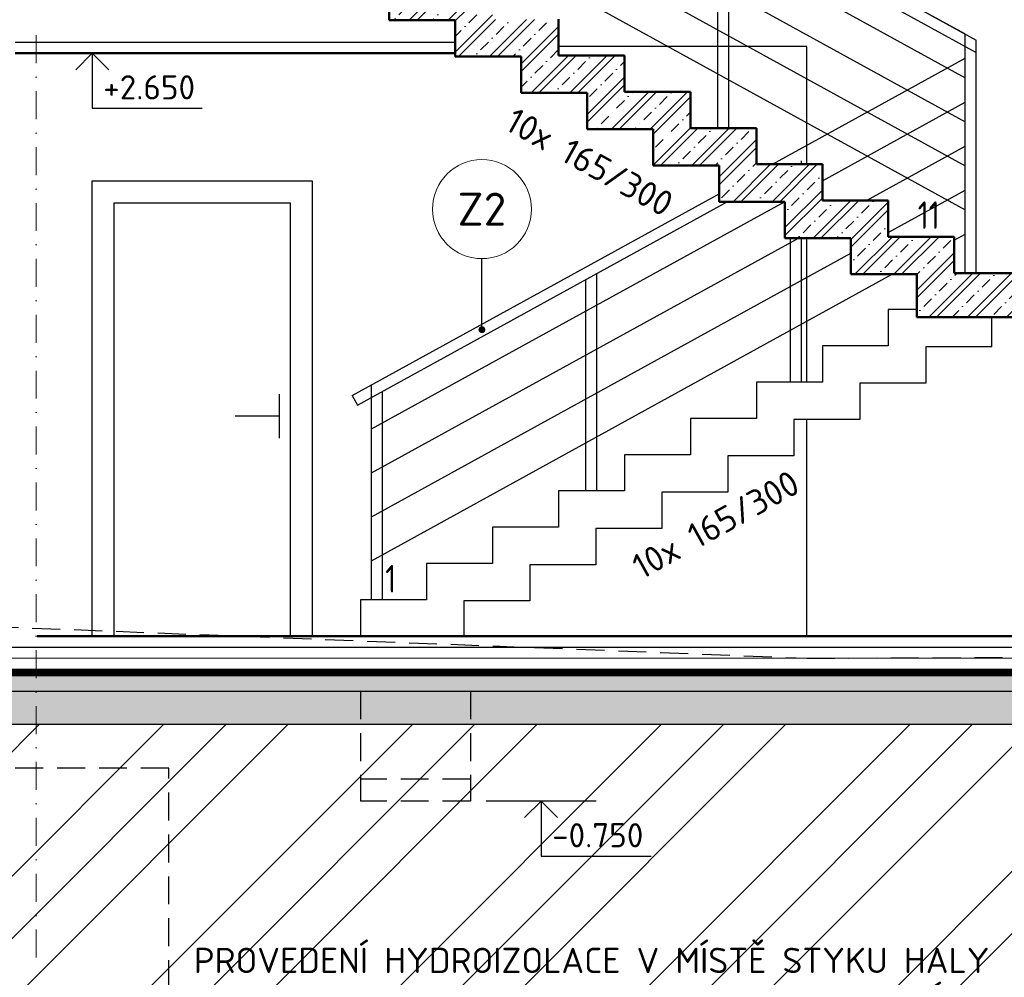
# Model space of a CAD drawing. Header units: millimetres. Extents: x -118752 to 407724, y -73278 to 155058.
# Tile 234 of 256: x 129338 to 133815, y 109610 to 113963. Entities that reach past the tile are written whole.
import ezdxf
from ezdxf.enums import TextEntityAlignment as Align

# ---------------------------------------------------------------- set-up
doc = ezdxf.new("R2010")
doc.units = ezdxf.units.MM
doc.header["$LTSCALE"] = 10
for name, pattern in [('DASHDOT', [25.4, 12.7, -6.35, 0, -6.35]), ('DASHED', [19.05, 12.7, -6.35]), ('IZOLACE_VODOTESNA_0.5', [30, 15, -15])]:
    doc.linetypes.add(name, pattern=pattern)
for name, color, linetype, lineweight in [('CKBUBLINY', 1, 'Continuous', 18), ('CKBUBLINY_POPIS', 3, 'Continuous', 25), ('CKIZOLACE', 1, 'Continuous', 18), ('CKKOTY', 3, 'Continuous', 25), ('CKKOTY_VYS', 3, 'Continuous', 25), ('CKRASTR', 7, 'DASHDOT', 15), ('CKSCHODY_POHLED', 7, 'Continuous', 25), ('CKSCHODY_REZ', 6, 'Continuous', 50), ('CKSTENY_PODROVINOU', 7, 'Continuous', 25), ('CKSTENY_REZ', 6, 'Continuous', 50), ('CKTABULKY', 7, 'Continuous', 25), ('CKTEXTY_MALE', 3, 'Continuous', 18), ('pohledy', 7, 'Continuous', 25), ('srafy', 7, 'Continuous', 18)]:
    doc.layers.add(name, color=color, linetype=linetype, lineweight=lineweight)
doc.styles.get("Standard").update_dxf_attribs({"font": 'isocpeur.ttf'})
doc.linetypes.add('IZOLACE_TEPELNA_U', pattern='A,0.00254,-2.54,[216,CADKON.SHX,S=2.54,R=0,X=-2.54,Y=0],-15.24,[216,CADKON.SHX,S=2.54,R=180,X=2.54,Y=0],-2.54', length=20.32254)
doc.dimstyles.new('CADKON', dxfattribs={"dimscale": 50, "dimtxt": 2.2, "dimasz": 2.5, "dimexe": 1.8, "dimexo": 5, "dimgap": 0.6, "dimtad": 1, "dimrnd": 1, "dimtxsty": 'Standard', "dimblk1": 'OBLIQUE', "dimblk2": 'OBLIQUE', "dimsah": 1, "dimcen": 2.5, "dimadec": 1, "dimazin": 2, "dimtfac": 1, "dimtdec": 4, "dimtix": 1, "dimtmove": 2, "dimatfit": 3, "dimldrblk": 'OPEN30', "dimfxl": 5, "dimfxlon": 1, "dimtolj": 1, "dimarcsym": 0})
doc.dimstyles.new('CADKON$7', dxfattribs={"dimscale": 100, "dimtxt": 2.5, "dimasz": 2.5, "dimexe": 1.8, "dimexo": 5, "dimgap": 0.6, "dimtad": 1, "dimrnd": 1, "dimtxsty": 'Standard', "dimblk1": 'OBLIQUE', "dimblk2": 'OBLIQUE', "dimsah": 1, "dimcen": 2.5, "dimadec": 1, "dimazin": 2, "dimtfac": 1, "dimtdec": 4, "dimtix": 1, "dimtmove": 0, "dimatfit": 3, "dimldrblk": 'DOTSMALL', "dimfxl": 5, "dimfxlon": 1, "dimtfill": 1, "dimtolj": 1, "dimarcsym": 0})

# ---------------------------------------------------------------- blocks, each defined once
blk = doc.blocks.new('_OBLIQUE')
at = {"color": 0, "linetype": 'ByBlock'}
blk.add_line((-0.5, -0.5), (0.5, 0.5), dxfattribs=at)
blk = doc.blocks.new('*D8286')
at = {"layer": 'CKKOTY', "color": 0, "lineweight": -2}
for p, q in [((128757.5, 111160.3), (128417.5, 111160.3)), ((128507.5, 111160.3), (128507.5, 110760.3)), ((128757.5, 110760.3), (128417.5, 110760.3))]:
    blk.add_line(p, q, dxfattribs=at)
at = {"layer": 'Defpoints', "color": 0}
for p in [(129317.8, 111160.3), (128507.5, 110760.3), (129412.8, 110760.3)]:
    blk.add_point(p, dxfattribs=at)
at = {"layer": 'CKKOTY', "color": 0, "lineweight": -2, "xscale": 125, "yscale": 125, "zscale": 125}
for p, rotation in [((128507.5, 111160.3), 90), ((128507.5, 110760.3), 270)]:
    blk.add_blockref('_OBLIQUE', p, dxfattribs=dict(at, rotation=rotation))
at = {"layer": 'CKKOTY', "color": 0, "insert": (128346.5, 110869), "char_height": 110, "attachment_point": 5, "rotation": 90}
blk.add_mtext('\\A1;400', dxfattribs=at)
blk = doc.blocks.new('_Open90')
at = {"color": 0, "lineweight": -2}
for p, q in [((-0.5, 0.5), (0, 0)), ((0, 0), (-1, 0)), ((0, 0), (-0.5, -0.5))]:
    blk.add_line(p, q, dxfattribs=at)
blk = doc.blocks.new('*U3236')
at = {"color": 0, "linetype": 'ByBlock', "lineweight": -2}
blk.add_lwpolyline([(-1.5, -1.5), (0, 0), (1.5, -1.5), (0, 0), (0, -5), (10, -5)], dxfattribs=at)
blk = doc.blocks.new('*U9265')
at = {"color": 0, "linetype": 'ByBlock', "lineweight": -2}
blk.add_lwpolyline([(-1.5, -1.5), (0, 0), (1.5, -1.5), (0, 0), (0, -5), (10, -5)], dxfattribs=at)
blk = doc.blocks.new('CK_BUBBLE_1_0_0')
at = {"color": 0, "linetype": 'ByBlock', "lineweight": -2}
blk.add_circle((0, 0), 1, dxfattribs=at)

msp = doc.modelspace()

# ---------------------------------------------------------------- hatches: boundary and pattern name
at = {"layer": 'srafy'}
h = msp.add_hatch(dxfattribs=at)
h.set_pattern_fill('BETON-ZELEZOBETON', color=256, scale=25, style=0)
h.set_pattern_definition([(45, (0, -1.36), (-88.38835, 88.38835), []), (45, (35.36, -1.36), (-88.38835, 88.38835), []), (45, (106.07, -1.36), (-53.03301, 123.74369), [50, -25, 0, -25])])
h.paths.add_polyline_path([(131317.845, 113958.975), (131317.845, 113888.975), (131317.845, 113838.975), (131317.845, 113793.975), (131617.845, 113793.975), (131617.845, 113738.975), (131617.845, 113628.975), (131917.845, 113628.975), (131917.845, 113463.975), (132017.845, 113463.975), (132117.845, 113463.975), (132217.845, 113463.975), (132217.845, 113298.975), (132517.845, 113298.975), (132517.845, 113170.475), (132517.845, 113133.975), (132815.118, 113133.975), (132817.845, 113133.975), (132817.845, 112968.975), (132878.754, 112968.975), (132917.845, 112968.975), (133117.845, 112968.975), (133117.845, 112900.475), (133117.845, 112803.975), (133306.027, 112803.975), (133417.845, 112803.975), (133417.845, 112643.975), (133417.845, 112608.975), (133757.845, 112608.975), (135087.845, 112608.975), (135162.845, 112608.975), (135262.845, 112608.975), (135262.845, 112808.975), (135162.845, 112808.975), (135087.845, 112808.975), (133637.845, 112808.975), (133587.845, 112808.975), (133587.845, 112958.975), (133587.845, 112973.975), (133287.845, 112973.975), (133287.845, 112993.975), (133287.845, 113138.975), (133187.845, 113138.975), (132987.845, 113138.975), (132987.845, 113228.975), (132987.845, 113303.975), (132917.845, 113303.975), (132817.845, 113303.975), (132760.572, 113303.975), (132687.845, 113303.975), (132687.845, 113468.975), (132387.845, 113468.975), (132387.845, 113633.975), (132117.845, 113633.975), (132087.845, 113633.975), (132087.845, 113798.975), (132017.845, 113798.975), (131787.845, 113798.975), (131787.845, 113838.975), (131787.845, 113963.975), (131487.845, 113963.975), (131487.845, 114128.975), (131187.845, 114128.975), (131187.845, 114293.975), (130887.845, 114293.975), (130887.845, 114458.975), (130837.845, 114458.975), (130417.845, 114458.975), (130287.845, 114458.975), (130287.845, 114368.975), (130287.845, 114268.975), (130487.845, 114268.975), (130717.845, 114268.975), (130717.845, 114123.975), (131017.845, 114123.975), (131017.845, 114038.975), (131017.845, 113958.975)])
h.paths.add_polyline_path([(134359.875, 112444.975), (134359.875, 112972.975), (134689.875, 112972.975), (134689.875, 112444.975)], flags=24)
h = msp.add_hatch(dxfattribs=at)
h.set_pattern_fill('AR-CONC', color=256, style=0)
h.set_pattern_definition([(50, (0, 0), (182.18467, -15.93909), [19.05, -209.55]), (355, (0, 0), (-35.24283, 191.05664), [15.24, -167.64]), (100.451, (15.18, -1.33), (146.9425, 175.11669), [16.19, -178.09]), (46.1842, (0, 50.8), (271.07904, -42.04233), [28.575, -314.325]), (96.6356, (22.6, 47.3), (237.40423, 247.42556), [24.285, -267.135]), (351.184, (0, 50.8), (237.4046, 247.4251), [22.86, -251.46]), (21, (25.4, 38.1), (151.61488, -102.26552), [19.05, -209.55]), (326, (25.4, 38.1), (61.80203, 184.18797), [15.24, -167.64]), (71.4514, (38.03, 29.58), (213.41649, 81.92286), [16.19, -178.09]), (37.5, (0, 0), (3.088603, 84.55504), [0, -165.608, 0, -170.18, 0, -168.275]), (7.5, (0, 0), (66.819663, 100.180575), [0, -97.028, 0, -161.798, 0, -64.135]), (-32.5, (-56.64, 0), (135.590595, -5.728744), [0, -63.5, 0, -198.12, 0, -262.89]), (-42.5, (-82.04, 0), (148.12918, 25.42649), [0, -82.55, 0, -131.572, 0, -186.69])])
h.paths.add_polyline_path([(131387.845, 110760.331), (135262.845, 110760.331), (135262.845, 110910.331), (131387.845, 110910.331)])
h.paths.add_polyline_path([(131387.845, 110760.331), (131387.845, 110910.331), (130887.845, 110910.331), (130887.845, 110760.331)])
h.paths.add_polyline_path([(130887.845, 110760.331), (130887.845, 110910.331), (124957.345, 110910.331), (124957.345, 110760.331)])
h.paths.add_polyline_path([(128172.468, 110685.331), (128172.468, 111235.331), (128502.468, 111235.331), (128502.468, 110685.331)], flags=24)
at = {"layer": 'srafy', "transparency": 33554687}
h = msp.add_hatch(dxfattribs=at)
h.set_pattern_fill('ZEM_PUVODNI', color=256, scale=200, style=0)
h.set_pattern_definition([(45, (0, 0), (-565.6854, 565.6854), []), (45, (282.84, 0), (-565.6854, 565.6854), []), (45, (565.7, 0), (-565.6854, 565.6854), [])])
h.paths.add_polyline_path([(135112.845, 109560.331), (135712.845, 109560.331), (136012.845, 109560.331), (136012.845, 109960.331), (135939.941, 109960.331), (135939.941, 110210.331), (136012.845, 110210.331), (136012.845, 110560.331), (135662.845, 110560.331), (135662.845, 110360.331), (135662.845, 110210.331), (135633.678, 110210.331), (135612.845, 109960.331), (135412.845, 109960.331), (135212.845, 109960.331), (135162.845, 110560.331), (134916.103, 110560.331), (134812.845, 110419.522), (134812.845, 109560.331)])
h.paths.add_polyline_path([(135262.845, 110210.331), (135262.845, 110360.331), (135262.845, 110760.331), (135062.766, 110760.331), (134916.103, 110560.331), (135162.845, 110560.331), (135212.845, 109960.331), (135412.845, 109960.331), (135412.845, 110210.331)])
h.paths.add_polyline_path([(135412.845, 110210.331), (135412.845, 109960.331), (135612.845, 109960.331), (135633.678, 110210.331)])
h.paths.add_polyline_path([(135112.845, 108860.292), (135712.845, 108860.292), (135712.845, 109560.331), (135112.845, 109560.331)])
h.paths.add_polyline_path([(134812.845, 109560.331), (134812.845, 110419.522), (134812.845, 110560.331), (134916.103, 110560.331), (135062.766, 110760.331), (131387.845, 110760.331), (131387.845, 110510.331), (131387.845, 110410.331), (130887.845, 110410.331), (130887.845, 110510.331), (130887.845, 110760.331), (129412.845, 110760.331), (129412.845, 110560.331), (130016.095, 110560.331), (130016.095, 109560.331), (129712.845, 109560.331), (129712.845, 108860.292), (135112.845, 108860.292), (135112.845, 109560.331)])
h.paths.add_polyline_path([(131387.845, 110760.331), (130887.845, 110760.331), (130887.845, 110510.331), (131387.845, 110510.331)])
h.paths.add_polyline_path([(131387.845, 110410.331), (131387.845, 110510.331), (130887.845, 110510.331), (130887.845, 110410.331)])
h.paths.add_polyline_path([(129712.845, 109560.331), (130016.095, 109560.331), (130016.095, 110560.331), (129412.845, 110560.331), (128816.095, 110560.331), (128816.095, 109560.331), (129112.845, 109560.331)])
h.paths.add_polyline_path([(129112.845, 108860.292), (129712.845, 108860.292), (129712.845, 109560.331), (129112.845, 109560.331)])
h.paths.add_polyline_path([(128816.095, 109560.331), (128816.095, 110560.331), (129412.845, 110560.331), (129412.845, 110760.331), (126744.594, 110760.331), (126357.345, 110760.331), (126157.345, 110560.331), (126016.095, 110419.081), (126016.095, 109560.331), (125712.845, 109560.331), (125712.845, 108860.292), (129112.845, 108860.292), (129112.845, 109560.331)])
h.paths.add_polyline_path([(125712.845, 109560.331), (126016.095, 109560.331), (126016.095, 110419.081), (125957.345, 110360.331), (125499.12, 110360.331), (125412.845, 110360.331), (124957.345, 110360.331), (124957.345, 110560.331), (124816.095, 110560.331), (124816.095, 109560.331), (125112.845, 109560.331)])
h.paths.add_polyline_path([(125712.845, 109560.331), (125112.845, 109560.331), (125112.845, 108860.292), (125712.845, 108860.292)])
h.paths.add_polyline_path([(124816.095, 109560.331), (124816.095, 110560.331), (124957.345, 110560.331), (124957.345, 110760.331), (124837.198, 110760.331), (123952.709, 110088), (125079.678, 108860.292), (125112.845, 108860.292), (125112.845, 109560.331)])
h.paths.add_polyline_path([(123952.709, 110088), (124837.198, 110760.331), (123335.546, 110760.331)])
h.paths.add_polyline_path([(130200.026, 109910.392), (133776.526, 109910.392), (133776.526, 109216.558), (130200.026, 109216.558)], flags=24)
h.paths.add_polyline_path([(131733.144, 110163.665), (131733.144, 110346.998), (132202.478, 110346.998), (132202.478, 110163.665)], flags=24)
h.paths.add_polyline_path([(134039.174, 109313.665), (134039.174, 109496.998), (134486.508, 109496.998), (134486.508, 109313.665)], flags=24)
h.paths.add_polyline_path([(134017.174, 110313.665), (134017.174, 110496.998), (134486.508, 110496.998), (134486.508, 110313.665)], flags=24)
h.paths.add_polyline_path([(134669.858, 110639.331), (134669.858, 110881.331), (134834.858, 110881.331), (134834.858, 110639.331)], flags=24)
h.paths.add_polyline_path([(134020.474, 110476.728), (134020.474, 110718.728), (134185.474, 110718.728), (134185.474, 110476.728)], flags=24)
h.paths.add_polyline_path([(134339.546, 110611.661), (134339.546, 110853.661), (134504.546, 110853.661), (134504.546, 110611.661)], flags=24)
h.paths.add_polyline_path([(128264.026, 110731.526), (128264.026, 111006.526), (128429.026, 111006.526), (128429.026, 110731.526)], flags=24)
h.paths.add_polyline_path([(126768.927, 110513.665), (126768.927, 110696.998), (127249.26, 110696.998), (127249.26, 110513.665)], flags=24)
h.paths.add_polyline_path([(126361.394, 110313.665), (126361.394, 110496.998), (126830.728, 110496.998), (126830.728, 110313.665)], flags=24)
h.paths.add_polyline_path([(126361.394, 109291.665), (126361.394, 109496.998), (126814.228, 109496.998), (126814.228, 109291.665)], flags=24)
h.paths.add_polyline_path([(125523.453, 110113.665), (125523.453, 110296.998), (125992.787, 110296.998), (125992.787, 110113.665)], flags=24)
h.paths.add_polyline_path([(124550.427, 110503.331), (124550.427, 110767.331), (124715.427, 110767.331), (124715.427, 110503.331)], flags=24)
h.paths.add_polyline_path([(124550.427, 110503.331), (124550.427, 110767.331), (124715.427, 110767.331), (124715.427, 110503.331)], flags=24)
h.paths.add_polyline_path([(123553.963, 110578.331), (123553.963, 110842.331), (123718.963, 110842.331), (123718.963, 110578.331)], flags=24)
at = {"layer": 'srafy', "transparency": 33554661}
h = msp.add_hatch(dxfattribs=at)
h.set_pattern_fill('BETON-PROSTY', color=256, scale=25, style=0)
h.set_pattern_definition([(45, (0, 0), (-70.71068, 70.71068), []), (45, (70.71, 0), (-35.35534, 106.06602), [50, -25, 0, -25])])
h.paths.add_polyline_path([(125412.845, 110910.331), (129412.845, 110910.331), (129412.845, 110980.331), (125412.845, 110980.331), (124957.345, 110980.331), (124957.345, 110910.331), (125052.66, 110910.331)])
h.paths.add_polyline_path([(129412.845, 110910.331), (130887.845, 110910.331), (131387.845, 110910.331), (135262.845, 110910.331), (135262.845, 110930.331), (135255.763, 110930.331), (135155.763, 110980.331), (129412.845, 110980.331)])
h.paths.add_polyline_path([(128264.026, 110731.526), (128264.026, 111006.526), (128429.026, 111006.526), (128429.026, 110731.526)], flags=24)

# ---------------------------------------------------------------- linework, layer by layer
at = {"layer": 'CKIZOLACE'}
for p, q in [((135262.845, 111010.331), (125327.345, 111010.331)), ((124957.345, 110980.331), (135155.763, 110980.331))]:
    msp.add_line(p, q, dxfattribs=at)
at = {"layer": 'CKIZOLACE', "linetype": 'IZOLACE_TEPELNA_U', "ltscale": 0.492126}
msp.add_lwpolyline([(135262.845, 111060.331), (125327.345, 111060.331)], dxfattribs=at)
at = {"layer": 'CKIZOLACE', "linetype": 'IZOLACE_VODOTESNA_0.5'}
msp.add_lwpolyline([(124957.345, 110995.331, 30, 30, 0), (135159.304, 110995.331, 30, 30, 0), (135259.304, 110945.331, 30, 30, 0), (157562.845, 110945.331, 0, 0, 0)], format="xyseb", dxfattribs=at)
at = {"layer": 'CKKOTY_VYS'}
for p, q in [((129792.845, 113810.331), (129542.845, 113810.331)), ((134197.598, 112810.331), (133697.598, 112810.331)), ((131958.811, 110410.331), (131458.811, 110410.331))]:
    msp.add_line(p, q, dxfattribs=at)
at = {"layer": 'CKRASTR'}
msp.add_line((129412.845, 109699.229), (129412.845, 113930.331), dxfattribs=at)
at = {"layer": 'CKSCHODY_POHLED'}
for p, q in [((133287.845, 112645.331), (133287.845, 112480.331)), ((133417.845, 112645.331), (133287.845, 112645.331)), ((133757.845, 112475.331), (133757.845, 112610.331)), ((133287.845, 112480.331), (132987.845, 112480.331)), ((132987.845, 112480.331), (132987.845, 112315.331)), ((133457.845, 112475.331), (133457.845, 112310.331)), ((133757.845, 112475.331), (133457.845, 112475.331)), ((132987.845, 112315.331), (132687.845, 112315.331)), ((132687.845, 112315.331), (132687.845, 112150.331)), ((133157.845, 112310.331), (133157.845, 112145.331)), ((133457.845, 112310.331), (133157.845, 112310.331)), ((132687.845, 112150.331), (132387.845, 112150.331)), ((132387.845, 112150.331), (132387.845, 111985.331)), ((132857.845, 112145.331), (132857.845, 111980.331)), ((133157.845, 112145.331), (132857.845, 112145.331)), ((132387.845, 111985.331), (132087.845, 111985.331)), ((132087.845, 111985.331), (132087.845, 111820.331)), ((132557.845, 111980.331), (132557.845, 111815.331)), ((132857.845, 111980.331), (132557.845, 111980.331)), ((132087.845, 111820.331), (131787.845, 111820.331)), ((131787.845, 111820.331), (131787.845, 111655.331)), ((132257.845, 111815.331), (132257.845, 111650.331)), ((132557.845, 111815.331), (132257.845, 111815.331)), ((131787.845, 111655.331), (131487.845, 111655.331)), ((131487.845, 111655.331), (131487.845, 111490.331)), ((132257.845, 111650.331), (131957.845, 111650.331)), ((131957.845, 111650.331), (131957.845, 111485.331)), ((131487.845, 111490.331), (131187.845, 111490.331)), ((131187.845, 111490.331), (131187.845, 111325.331)), ((131657.845, 111485.331), (131657.845, 111320.331)), ((131957.845, 111485.331), (131657.845, 111485.331)), ((131095.349, 111325.331), (130887.845, 111325.331)), ((130887.845, 111325.331), (130887.845, 111160.331)), ((131187.845, 111325.331), (131095.349, 111325.331)), ((131357.845, 111320.331), (131357.845, 111160.331)), ((131657.845, 111320.331), (131357.845, 111320.331)), ((131095.349, 111160.331), (130887.845, 111160.331))]:
    msp.add_line(p, q, dxfattribs=at)
at = {"layer": 'CKSCHODY_REZ'}
for points in [[(131017.845, 114125.331), (131017.845, 113960.331)], [(131017.845, 113960.331), (131317.845, 113960.331)], [(131317.845, 113960.331), (131317.845, 113795.331)], [(131787.845, 113965.331), (131787.845, 113800.331)], [(131317.845, 113795.331), (131617.845, 113795.331)], [(131617.845, 113795.331), (131617.845, 113630.331)], [(131787.845, 113800.331), (132087.845, 113800.331)], [(132087.845, 113800.331), (132087.845, 113635.331)], [(131617.845, 113630.331), (131917.845, 113630.331)], [(131917.845, 113630.331), (131917.845, 113465.331)], [(132087.845, 113635.331), (132387.845, 113635.331)], [(132387.845, 113635.331), (132387.845, 113470.331)], [(131917.845, 113465.331), (132217.845, 113465.331)], [(132217.845, 113465.331), (132217.845, 113300.331)], [(132387.845, 113470.331), (132687.845, 113470.331)], [(132687.845, 113470.331), (132687.845, 113305.331)], [(132217.845, 113300.331), (132517.845, 113300.331)], [(132517.845, 113300.331), (132517.845, 113135.331)], [(132687.845, 113305.331), (132987.845, 113305.331)], [(132987.845, 113305.331), (132987.845, 113140.331)], [(132517.845, 113135.331), (132817.845, 113135.331)], [(132817.845, 113135.331), (132817.845, 112970.331)], [(132987.845, 113140.331), (133287.845, 113140.331)], [(133287.845, 113140.331), (133287.845, 112975.331)], [(132817.845, 112970.331), (133117.845, 112970.331)], [(133117.845, 112970.331), (133117.845, 112805.331)], [(133287.845, 112975.331), (133587.845, 112975.331)], [(133587.845, 112975.331), (133587.845, 112810.331)], [(133117.845, 112805.331), (133417.845, 112805.331)], [(133417.845, 112805.331), (133417.845, 112610.331)], [(133587.845, 112810.331), (135487.845, 112810.331)], [(133417.845, 112610.331), (135487.845, 112610.331)]]:
    msp.add_lwpolyline(points, dxfattribs=at)
at = {"layer": 'CKSTENY_PODROVINOU'}
msp.add_line((124957.345, 111010.331), (135162.845, 111010.331), dxfattribs=at)
msp.add_line((124957.345, 111010.331), (135162.845, 111010.331), dxfattribs=at)
msp.add_line((124957.345, 111010.331), (135162.845, 111010.331), dxfattribs=at)
at = {"layer": 'CKSTENY_REZ'}
for p, q in [((129317.845, 113810.331), (131317.845, 113810.331)), ((129417.845, 111160.331), (135087.845, 111160.331))]:
    msp.add_line(p, q, dxfattribs=at)
at = {"layer": 'CKTABULKY'}
for p, q in [((132512.845, 113470.331), (132512.845, 114459.518)), ((132562.845, 113470.331), (132562.845, 114432.018)), ((132892.845, 113305.331), (132892.845, 113321.018)), ((130850.223, 112254.64), (132517.845, 113171.831)), ((130874.319, 112210.829), (132555.233, 113135.331)), ((132842.845, 112315.331), (132842.845, 112970.331)), ((132892.845, 112315.331), (132892.845, 112970.331)), ((131962.845, 111820.331), (131962.845, 112809.518)), ((131912.845, 111820.331), (131912.845, 112782.018)), ((130850.223, 112254.64), (130874.319, 112210.829)), ((130850.223, 112254.64), (130874.319, 112210.829)), ((130987.845, 111325.331), (130987.845, 112273.268)), ((130937.845, 111325.331), (130937.845, 112245.768))]:
    msp.add_line(p, q, dxfattribs=at)
at = {"layer": 'pohledy'}
for p, q in [((130824.893, 115444.955), (133687.845, 113870.331)), ((130837.845, 115437.831), (133637.845, 113897.831)), ((130787.845, 115408.268), (133687.845, 113813.268)), ((130837.845, 115237.831), (133637.845, 113697.831)), ((130837.845, 115037.831), (133637.845, 113497.831)), ((130837.845, 114837.831), (133637.845, 113297.831)), ((130837.845, 114637.831), (133637.845, 113097.831)), ((129317.845, 113860.331), (131317.845, 113860.331)), ((133637.845, 112810.331), (133637.845, 113897.831)), ((133687.845, 112810.331), (133687.845, 113870.331)), ((132917.845, 113840.331), (131787.845, 113840.331)), ((132917.845, 113305.331), (132917.845, 113840.331)), ((132760.572, 113305.331), (133637.845, 113787.831)), ((133637.845, 112810.331), (133637.845, 113730.768)), ((132987.845, 113230.331), (133637.845, 113587.831)), ((133187.845, 113140.331), (133637.845, 113387.831)), ((130850.223, 112254.64), (132517.845, 113171.831)), ((133287.845, 112995.331), (133637.845, 113187.831)), ((130937.845, 112102.831), (132815.118, 113135.331)), ((130937.845, 111902.831), (132878.754, 112970.331)), ((132917.845, 112315.331), (132917.845, 112970.331)), ((133587.845, 112960.331), (133637.845, 112987.831)), ((130937.845, 111702.831), (133117.845, 112901.831)), ((130937.845, 111502.831), (133306.027, 112805.331)), ((130937.845, 111325.331), (130937.845, 112302.831)), ((130517.845, 112260.331), (130517.845, 112060.331)), ((130517.845, 112160.331), (130317.845, 112160.331)), ((132917.845, 111160.331), (132917.845, 112145.331)), ((130667.845, 111160.331), (129667.845, 111160.331)), ((125327.345, 111110.331), (135262.845, 111110.331)), ((124957.345, 110910.331), (135262.845, 110910.331)), ((126357.345, 110760.331), (135262.845, 110760.331))]:
    msp.add_line(p, q, dxfattribs=at)
at = {"layer": 'pohledy', "linetype": 'DASHED'}
for p, q in [((130887.845, 110910.331), (130887.845, 110410.331)), ((131387.845, 110910.331), (131387.845, 110410.331)), ((131387.845, 110510.331), (130887.845, 110510.331)), ((131387.845, 110410.331), (130887.845, 110410.331))]:
    msp.add_line(p, q, dxfattribs=at)
at = {"layer": 'pohledy'}
for points in [[(129667.845, 113230.331), (130667.845, 113230.331), (130667.845, 111160.331), (129667.845, 111160.331)], [(129767.845, 113130.331), (130567.845, 113130.331), (130567.845, 111160.331), (129767.845, 111160.331)]]:
    msp.add_lwpolyline(points, close=True, dxfattribs=at)
at = {"layer": 'pohledy', "linetype": 'DASHED'}
msp.add_lwpolyline([(120207.345, 111410.331), (125207.345, 111360.331), (132917.845, 111060.331), (146412.845, 111110.331), (157262.845, 110660.331), (162262.845, 110460.331)], dxfattribs=at)
msp.add_lwpolyline([(128816.095, 109560.331), (130016.095, 109560.331), (130016.095, 110560.331), (128816.095, 110560.331)], close=True, dxfattribs=at)

# ---------------------------------------------------------------- block references
at = {"layer": 'CKBUBLINY'}
ref = msp.add_blockref('CK_BUBBLE_1_0_0', (131439.773, 113101.567), dxfattribs=dict(at, xscale=225, yscale=225, zscale=225))
ref.add_attrib('NUM1', 'Z2', dxfattribs={"layer": 'CKBUBLINY_POPIS', "height": 150}).set_placement((131439.773, 113101.567), align=Align.MIDDLE_CENTER)
at = {"layer": 'CKKOTY_VYS'}
ref = msp.add_blockref('*U9265', (129667.845, 113810.331), dxfattribs=dict(at, xscale=50, yscale=50, zscale=50))
ref.add_attrib('Výška', '+2.650', (129717.845, 113600.331), dxfattribs={"layer": '0', "color": 0, "linetype": 'ByBlock', "lineweight": -2, "height": 110})
ref = msp.add_blockref('*U3236', (131708.811, 110410.331), dxfattribs=dict(at, xscale=50, yscale=50, zscale=50))
ref.add_attrib('Výška', '-0.750', (131758.811, 110200.331), dxfattribs={"layer": '0', "color": 0, "linetype": 'ByBlock', "lineweight": -2, "height": 110})

# ---------------------------------------------------------------- texts
at = {"layer": 'CKTEXTY_MALE'}
for rotation, p in [(331, (131537.291, 113467.169)), (29, (132166.13, 111415.411))]:
    msp.add_text('10x 165/300', height=115, rotation=rotation, dxfattribs=at).set_placement(p)
at = {"layer": 'CKTEXTY_MALE', "width": 0.8}
for s, p in [('11', (133471.367, 113074.282)), ('1', (131025.192, 111421.261))]:
    msp.add_text(s, height=125, dxfattribs=at).set_placement(p, align=Align.MIDDLE)
at = {"layer": 'CKTEXTY_MALE', "insert": (133747.776, 109245.308), "char_height": 115, "attachment_point": 9}
msp.add_mtext('PROVEDENÍ HYDROIZOLACE V MÍSTĚ STYKU HALY \\PS ADMIN. BUDOVOU DLE TECHNOLOGICKÉHO \\PPOSTUPU VÝROBCE - JAKO U DILATAČNÍ SPÁRY', dxfattribs=at)

# ---------------------------------------------------------------- dimensions: what is measured, and where the dimension line sits
at = {"layer": 'CKKOTY'}
dim = msp.add_linear_dim(base=(128507.468, 110760.331), p1=(129317.845, 111160.331), p2=(129412.845, 110760.331), angle=90, dimstyle='CADKON', override={"dimscale": 50, "dimexo": 10, "dimtmove": 2, "dimldrblk": 'Open90'}, dxfattribs=at)
dim.commit()
dim.dimension.update_dxf_attribs({"geometry": '*D8286', "text_midpoint": (128346.526, 110869.026), "dimtype": 160})

# ---------------------------------------------------------------- leaders
at = {"layer": 'CKBUBLINY'}
msp.add_leader([(131439.773, 112553.662), (131439.773, 112876.567)], dimstyle='CADKON', override={"dimasz": 2.5, "dimldrblk": 'DotSmall'}, dxfattribs=at)
at = {"layer": 'CKTEXTY_MALE', "annotation_type": 0, "has_hookline": 1, "hookline_direction": 1, "text_width": 3519}
msp.add_leader([(135205.763, 110955.331), (133907.776, 109185.308), (133807.776, 109185.308)], dimstyle='CADKON$7', override={"dimtxt": 2.3, "dimasz": 1}, dxfattribs=at)

doc.saveas('drawing.dxf')
